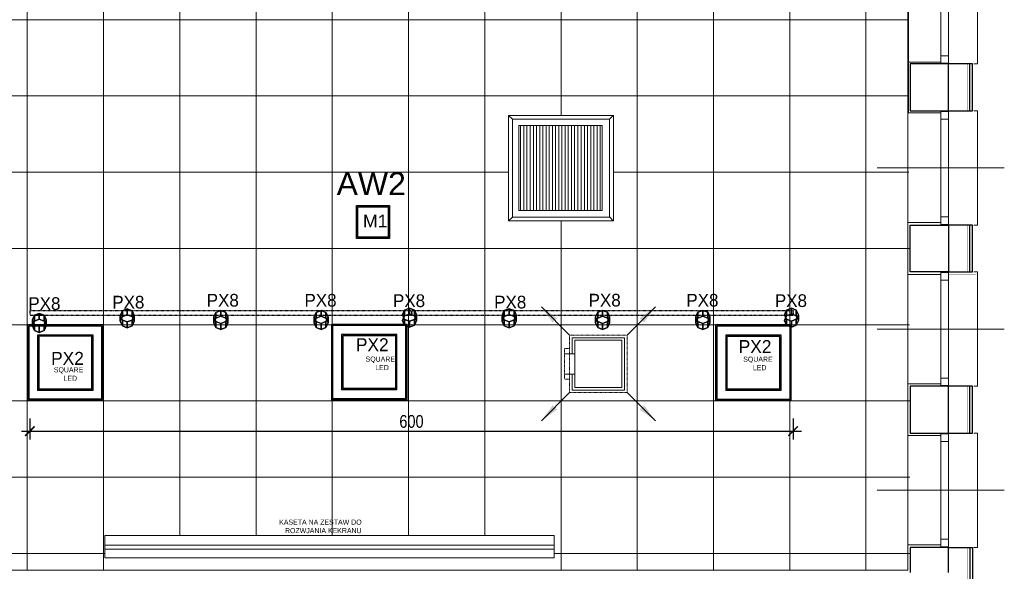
# Model space of a CAD drawing. Header units: millimetres. Extents: x -9038497 to 54128, y -10570064 to 59476.
# Tile 66 of 135: x 39988 to 40763, y 23813 to 24247. Entities that reach past the tile are written whole.
import ezdxf

# ---------------------------------------------------------------- set-up
doc = ezdxf.new("R2010")
doc.units = ezdxf.units.MM
doc.header["$LTSCALE"] = 0.8
doc.header["$PDMODE"] = 2
doc.linetypes.add('Dash', pattern=[0.435, 0.3175, -0.1175])
doc.linetypes.add('HIDDEN2', pattern=[0.1875, 0.125, -0.0625])
for name, color, linetype, lineweight in [('0 proj_wentylacja', 233, 'Continuous', 0), ('0 proj_widok widok widok', 7, 'Continuous', 0), ('O_lampy', 190, 'Continuous', 30), ('ocieplenie', 214, 'Continuous', 13), ('SCIANY', 1, 'Continuous', 30), ('tynk', 252, 'Continuous', 5)]:
    doc.layers.add(name, color=color, linetype=linetype, lineweight=lineweight)
for name, color, linetype in [('FLUID-N1-INS', 7, 'Continuous'), ('Oprawa_02', 2, 'Continuous'), ('Oprawa_08', 2, 'Continuous'), ('Oświetlenie awaryjne', 1, 'Continuous'), ('STOLARKA', 4, 'Continuous')]:
    doc.layers.add(name, color=color, linetype=linetype)
doc.styles.add('FDBES', font='simplex.shx')
doc.styles.add('Malanow_1_100', font='isocpeur.ttf')
doc.styles.get("Standard").update_dxf_attribs({"font": 'g12f13.shx', "width": 0.8, "height": 10})
doc.styles.add('WYMIAR-20', font='ARIALN.TTF', dxfattribs={"height": 4})
doc.styles.add('WYMIAR-50', font='ARIALN.TTF', dxfattribs={"height": 10})
doc.dimstyles.new('FDBES', dxfattribs={"dimscale": 50, "dimtxt": 4, "dimasz": 2.5, "dimexe": 0.8, "dimexo": 2, "dimgap": 1, "dimtad": 1, "dimdsep": 46, "dimtxsty": 'FDBES', "dimcen": 2.5, "dimclrd": 4, "dimclre": 5, "dimadec": 0, "dimazin": 0, "dimtfac": 1, "dimtmove": 0, "dimatfit": 3, "dimfxl": 1, "dimarcsym": 0})
doc.dimstyles.new('SKALA-50', dxfattribs={"dimscale": 5, "dimtxt": 10, "dimasz": 1.5, "dimexe": 1.3, "dimexo": 1.3, "dimgap": 0.5, "dimtad": 1, "dimdec": 1, "dimrnd": 0.5, "dimdsep": 46, "dimtxsty": 'WYMIAR-50', "dimblk": 'ARCHTICK', "dimcen": 1.5, "dimdle": 1.3, "dimadec": 0, "dimazin": 0, "dimtfac": 1, "dimtdec": 1, "dimtix": 1, "dimtmove": 2, "dimatfit": 3, "dimfxl": 2, "dimfxlon": 1, "dimtolj": 1, "dimarcsym": 0})

# ---------------------------------------------------------------- blocks, each defined once
blk = doc.blocks.new('*U1928')
at = {"layer": 'Oświetlenie awaryjne'}
h = blk.add_hatch(color=256, dxfattribs=at)
h.dxf.hatch_style = 1
h.paths.add_polyline_path([(-13, -13), (13, -13), (13, 13), (-13, 13)])
h.paths.add_polyline_path([(12, 12), (-12, 12), (-12, -12), (12, -12)], flags=16)
for points in [[(-13, 13), (13, 13), (13, -13), (-13, -13)], [(-12, 12), (12, 12), (12, -12), (-12, -12)]]:
    blk.add_lwpolyline(points, close=True, dxfattribs=at)
at = {"layer": 'Oświetlenie awaryjne', "attachment_point": 1, "style": 'Malanow_1_100'}
for s, insert, char_height, width in [('{\\fArial|b0|i0|c238|p34;AW2}', (-28.61, 39.11), 18, 59.6663), ('\\pi5.09754;{\\fArial|b0|i0|c238|p34;M1}', (-13, 5.68), 10, 26)]:
    blk.add_mtext(s, dxfattribs=dict(at, insert=insert, char_height=char_height, width=width))
blk = doc.blocks.new('A$C4FDB0147')
at = {"layer": 'O_lampy', "color": 2, "ltscale": 0.5}
for p, q in [((1.51, 9.39), (0, 5.5)), ((0, 5.5), (1.51, 9.39)), ((5.17, 11), (1.51, 9.39)), ((1.51, 9.39), (5.17, 11)), ((1.51, 9.39), (6.13, 9.39)), ((6.13, 9.39), (1.51, 9.39)), ((4.62, 5.5), (6.13, 9.39)), ((6.13, 9.39), (4.62, 5.5)), ((8.82, 9.39), (5.17, 11)), ((5.17, 11), (9.79, 11)), ((9.79, 11), (5.17, 11)), ((5.17, 11), (8.82, 9.39)), ((6.13, 9.39), (9.79, 11)), ((9.79, 11), (6.13, 9.39)), ((10.34, 5.5), (8.82, 9.39)), ((8.82, 9.39), (13.44, 9.39)), ((13.44, 9.39), (8.82, 9.39)), ((8.82, 9.39), (10.34, 5.5)), ((9.79, 11), (13.44, 9.39)), ((13.44, 9.39), (9.79, 11)), ((13.44, 9.39), (14.95, 5.5)), ((14.95, 5.5), (13.44, 9.39)), ((0, 5.5), (1.51, 1.61)), ((0, 5.5), (4.62, 5.5)), ((1.51, 1.61), (0, 5.5)), ((4.62, 5.5), (0, 5.5)), ((1.51, 1.61), (5.17, 0)), ((5.17, 0), (1.51, 1.61)), ((1.51, 1.61), (6.13, 1.61)), ((6.13, 1.61), (1.51, 1.61)), ((6.13, 1.61), (4.62, 5.5)), ((4.62, 5.5), (6.13, 1.61)), ((5.17, 0), (8.82, 1.61)), ((8.82, 1.61), (5.17, 0)), ((9.79, 0), (6.13, 1.61)), ((6.13, 1.61), (9.79, 0)), ((8.82, 1.61), (10.34, 5.5)), ((10.34, 5.5), (8.82, 1.61)), ((8.82, 1.61), (13.44, 1.61)), ((13.44, 1.61), (8.82, 1.61)), ((13.44, 1.61), (9.79, 0)), ((9.79, 0), (13.44, 1.61)), ((14.95, 5.5), (10.34, 5.5)), ((10.34, 5.5), (14.95, 5.5)), ((14.95, 5.5), (13.44, 1.61)), ((13.44, 1.61), (14.95, 5.5)), ((5.17, 0), (9.79, 0)), ((9.79, 0), (5.17, 0))]:
    blk.add_line(p, q, dxfattribs=at)
blk = doc.blocks.new('_ArchTick')
at = {"color": 0, "linetype": 'ByBlock', "const_width": 0.15}
blk.add_lwpolyline([(-0.5, -0.5), (0.5, 0.5)], dxfattribs=at)
blk = doc.blocks.new('*D2364')
at = {"layer": '0 proj_widok widok widok', "color": 0, "lineweight": -2, "ltscale": 0.8, "transparency": 16777216}
for p, q in [((39995.85, 23933.31), (39995.85, 23916.81)), ((40596.61, 23933.31), (40596.61, 23916.81)), ((39989.35, 23923.31), (40603.11, 23923.31))]:
    blk.add_line(p, q, dxfattribs=at)
at = {"layer": 'Defpoints', "color": 0, "lineweight": 0, "ltscale": 0.8, "transparency": 16777216}
for p in [(39995.85, 24016.29), (40596.61, 24016.29), (40596.61, 23923.31)]:
    blk.add_point(p, dxfattribs=at)
at = {"layer": '0 proj_widok widok widok', "color": 0, "lineweight": -2, "ltscale": 0.8, "transparency": 16777216, "xscale": 7.5, "yscale": 7.5, "zscale": 7.5, "rotation": 180}
blk.add_blockref('_ArchTick', (39995.85, 23923.31), dxfattribs=at)
at = {"layer": '0 proj_widok widok widok', "color": 0, "lineweight": -2, "ltscale": 0.8, "transparency": 16777216, "xscale": 7.5, "yscale": 7.5, "zscale": 7.5}
blk.add_blockref('_ArchTick', (40596.61, 23923.31), dxfattribs=at)
at = {"layer": '0 proj_widok widok widok', "color": 0, "lineweight": 0, "ltscale": 0.8, "transparency": 16777216, "insert": (40296.23, 23930.92), "char_height": 10, "attachment_point": 5, "style": 'WYMIAR-50'}
blk.add_mtext('\\A1;600', dxfattribs=at)

msp = doc.modelspace()

# ---------------------------------------------------------------- linework, layer by layer
at = {"color": 0, "linetype": 'ByBlock', "lineweight": 5, "extrusion": (0, 0, -1)}
for p, q in [((40422.71, 23984.27), (40422.71, 23996.87)), ((40422.71, 23996.87), (40463.91, 23996.87)), ((40424.71, 23994.87), (40424.71, 23957.67)), ((40424.71, 23994.87), (40461.91, 23994.87)), ((40461.91, 23994.87), (40461.91, 23957.67)), ((40463.91, 23996.87), (40463.91, 23955.67)), ((40424.71, 23984.27), (40416.71, 23984.27)), ((40424.71, 23968.27), (40416.71, 23968.27)), ((40422.71, 23955.67), (40422.71, 23968.27)), ((40463.91, 23955.67), (40422.71, 23955.67)), ((40461.91, 23957.67), (40424.71, 23957.67))]:
    msp.add_line(p, q, dxfattribs=at)
at = {"layer": '0 proj_wentylacja', "lineweight": 0}
for p, q in [((40375.68, 24168.79), (40372.68, 24171.79)), ((40451.96, 24168.79), (40454.96, 24171.79)), ((40382.14, 24163.79), (40382.14, 24096.9)), ((40384.64, 24163.79), (40384.64, 24096.9)), ((40387.14, 24163.79), (40387.14, 24096.9)), ((40389.64, 24163.79), (40389.64, 24096.9)), ((40392.14, 24163.79), (40392.14, 24096.9)), ((40394.64, 24163.79), (40394.64, 24096.9)), ((40397.14, 24163.79), (40397.14, 24096.9)), ((40399.64, 24163.79), (40399.64, 24096.9)), ((40402.14, 24163.79), (40402.14, 24096.9)), ((40404.64, 24163.79), (40404.64, 24096.9)), ((40407.14, 24163.79), (40407.14, 24096.9)), ((40409.64, 24163.79), (40409.64, 24096.9)), ((40412.14, 24163.79), (40412.14, 24096.9)), ((40414.64, 24163.79), (40414.64, 24096.9)), ((40417.14, 24163.79), (40417.14, 24096.9)), ((40419.64, 24163.79), (40419.64, 24096.9)), ((40422.14, 24163.79), (40422.14, 24096.9)), ((40424.64, 24163.79), (40424.64, 24096.9)), ((40427.14, 24163.79), (40427.14, 24096.9)), ((40429.77, 24163.79), (40429.77, 24096.9)), ((40432.27, 24163.79), (40432.27, 24096.9)), ((40434.77, 24163.79), (40434.77, 24096.9)), ((40437.27, 24163.79), (40437.27, 24096.9)), ((40439.77, 24163.79), (40439.77, 24096.9)), ((40442.27, 24163.79), (40442.27, 24096.9)), ((40444.77, 24163.79), (40444.77, 24096.9)), ((40375.68, 24091.78), (40372.68, 24088.78)), ((40452.07, 24091.87), (40455.07, 24088.87))]:
    msp.add_line(p, q, dxfattribs=at)
for points in [[(40372.68, 24171.79), (40372.68, 24088.78), (40455.17, 24088.78), (40455.17, 24171.79)], [(40375.68, 24168.79), (40375.68, 24091.71), (40452.12, 24091.71), (40452.12, 24168.79)], [(40380.68, 24163.79), (40380.68, 24096.9), (40446.43, 24096.9), (40446.43, 24163.79)]]:
    msp.add_lwpolyline(points, close=True, dxfattribs=at)
at = {"layer": '0 proj_widok widok widok', "lineweight": 0}
for p, q in [((39993.85, 23814.03), (39993.85, 25460.04)), ((40053.85, 23814.03), (40053.85, 25460.04)), ((40113.85, 23841.12), (40113.85, 25460.04)), ((40593.91, 23814.02), (40593.91, 25460.13)), ((40653.91, 23814.01), (40653.91, 25460.15)), ((40686.89, 23814.01), (40686.89, 25460.18)), ((40173.91, 23841.12), (40173.91, 25248.04)), ((40233.91, 23841.12), (40233.91, 25248.04)), ((40293.91, 23841.12), (40293.91, 25248.04)), ((40353.91, 23841.12), (40353.91, 25248.04)), ((40473.91, 23814.02), (40473.91, 25071.83)), ((40533.91, 23814.02), (40533.91, 25071.83)), ((40413.91, 24171.79), (40413.91, 24628.72)), ((40687.45, 24247.11), (39600.89, 24247.11)), ((40687.63, 24187.11), (39600.89, 24187.11)), ((40372.68, 24127.11), (39912.15, 24127.11)), ((40687.8, 24127.11), (40455.17, 24127.11)), ((40413.91, 23814.02), (40413.91, 24088.78)), ((40687.98, 24067.11), (39600.89, 24067.11)), ((40688.16, 24007.11), (39600.89, 24007.11)), ((40688.34, 23947.11), (39600.89, 23947.11)), ((40688.52, 23887.11), (39600.89, 23887.11)), ((40408.6, 23841.12), (40054.78, 23841.12)), ((40054.78, 23841.12), (40054.78, 23823.68)), ((40408.6, 23823.68), (40408.6, 23841.12)), ((40408.6, 23833.63), (40054.78, 23833.63)), ((40408.6, 23830.4), (40054.78, 23830.4)), ((40113.85, 23833.5), (40113.85, 23833.63)), ((40173.91, 23833.5), (40173.91, 23833.63)), ((40233.91, 23833.5), (40233.91, 23833.63)), ((40293.91, 23833.5), (40293.91, 23833.63)), ((40353.91, 23833.5), (40353.91, 23833.63)), ((40054.78, 23827.11), (39600.89, 23827.11)), ((40054.78, 23823.68), (40408.6, 23823.68)), ((40688.34, 23827.11), (40408.6, 23827.11)), ((39600.89, 23814.04), (40686.89, 23814.01))]:
    msp.add_line(p, q, dxfattribs=at)
at = {"layer": 'FLUID-N1-INS', "color": 0, "linetype": 'HIDDEN2', "lineweight": 5, "extrusion": (0, 0, -1)}
for p, q in [((40420.71, 23953.67), (40420.71, 23998.87)), ((40465.91, 23998.87), (40420.71, 23998.87)), ((40465.91, 23953.67), (40465.91, 23998.87)), ((40416.71, 23988.27), (40416.71, 23984.27)), ((40420.71, 23988.27), (40416.71, 23988.27)), ((40416.71, 23984.27), (40416.71, 23968.27)), ((40416.71, 23968.27), (40416.71, 23964.27)), ((40420.71, 23964.27), (40416.71, 23964.27)), ((40420.71, 23953.67), (40465.91, 23953.67))]:
    msp.add_line(p, q, dxfattribs=at)
at = {"layer": 'O_lampy', "color": 2, "ltscale": 0.5}
for p, q in [((40290.75, 24018.58), (40289.14, 24014.92)), ((40289.14, 24014.92), (40290.75, 24018.58)), ((40294.64, 24020.09), (40290.75, 24018.58)), ((40290.75, 24018.58), (40294.64, 24020.09)), ((40290.75, 24018.58), (40290.75, 24013.96)), ((40290.75, 24013.96), (40290.75, 24018.58)), ((40298.53, 24018.58), (40294.64, 24020.09)), ((40294.64, 24020.09), (40294.64, 24015.47)), ((40294.64, 24015.47), (40294.64, 24020.09)), ((40294.64, 24020.09), (40298.53, 24018.58)), ((40300.14, 24014.92), (40298.53, 24018.58)), ((40298.53, 24018.58), (40298.53, 24013.96)), ((40298.53, 24013.96), (40298.53, 24018.58)), ((40298.53, 24018.58), (40300.14, 24014.92)), ((40591.31, 24018.63), (40589.7, 24014.98)), ((40589.7, 24014.98), (40591.31, 24018.63)), ((40595.2, 24020.14), (40591.31, 24018.63)), ((40591.31, 24018.63), (40595.2, 24020.14)), ((40591.31, 24018.63), (40591.31, 24014.01)), ((40591.31, 24014.01), (40591.31, 24018.63)), ((40599.09, 24018.63), (40595.2, 24020.14)), ((40595.2, 24020.14), (40595.2, 24015.53)), ((40595.2, 24015.53), (40595.2, 24020.14)), ((40595.2, 24020.14), (40599.09, 24018.63)), ((40600.7, 24014.98), (40599.09, 24018.63)), ((40599.09, 24018.63), (40599.09, 24014.01)), ((40599.09, 24014.01), (40599.09, 24018.63)), ((40599.09, 24018.63), (40600.7, 24014.98)), ((40289.14, 24014.92), (40290.75, 24011.27)), ((40290.75, 24011.27), (40289.14, 24014.92)), ((40289.14, 24010.3), (40290.75, 24013.96)), ((40290.75, 24013.96), (40289.14, 24010.3)), ((40290.75, 24006.65), (40289.14, 24010.3)), ((40289.14, 24010.3), (40290.75, 24006.65)), ((40290.75, 24013.96), (40294.64, 24015.47)), ((40294.64, 24015.47), (40290.75, 24013.96)), ((40290.75, 24011.27), (40294.64, 24009.75)), ((40290.75, 24011.27), (40290.75, 24006.65)), ((40294.64, 24009.75), (40290.75, 24011.27)), ((40290.75, 24006.65), (40290.75, 24011.27)), ((40294.64, 24015.47), (40298.53, 24013.96)), ((40298.53, 24013.96), (40294.64, 24015.47)), ((40294.64, 24009.75), (40298.53, 24011.27)), ((40298.53, 24011.27), (40294.64, 24009.75)), ((40294.64, 24005.14), (40294.64, 24009.75)), ((40294.64, 24009.75), (40294.64, 24005.14)), ((40298.53, 24011.27), (40300.14, 24014.92)), ((40300.14, 24014.92), (40298.53, 24011.27)), ((40298.53, 24013.96), (40300.14, 24010.3)), ((40300.14, 24010.3), (40298.53, 24013.96)), ((40298.53, 24011.27), (40298.53, 24006.65)), ((40298.53, 24006.65), (40298.53, 24011.27)), ((40300.14, 24010.3), (40298.53, 24006.65)), ((40298.53, 24006.65), (40300.14, 24010.3)), ((40300.14, 24014.92), (40300.14, 24010.3)), ((40300.14, 24010.3), (40300.14, 24014.92)), ((40589.7, 24014.98), (40591.31, 24011.32)), ((40591.31, 24011.32), (40589.7, 24014.98)), ((40589.7, 24010.36), (40591.31, 24014.01)), ((40591.31, 24014.01), (40589.7, 24010.36)), ((40591.31, 24006.7), (40589.7, 24010.36)), ((40589.7, 24010.36), (40591.31, 24006.7)), ((40591.31, 24014.01), (40595.2, 24015.53)), ((40595.2, 24015.53), (40591.31, 24014.01)), ((40591.31, 24011.32), (40595.2, 24009.81)), ((40591.31, 24011.32), (40591.31, 24006.7)), ((40595.2, 24009.81), (40591.31, 24011.32)), ((40591.31, 24006.7), (40591.31, 24011.32)), ((40595.2, 24015.53), (40599.09, 24014.01)), ((40599.09, 24014.01), (40595.2, 24015.53)), ((40595.2, 24009.81), (40599.09, 24011.32)), ((40599.09, 24011.32), (40595.2, 24009.81)), ((40595.2, 24005.19), (40595.2, 24009.81)), ((40595.2, 24009.81), (40595.2, 24005.19)), ((40599.09, 24011.32), (40600.7, 24014.98)), ((40600.7, 24014.98), (40599.09, 24011.32)), ((40599.09, 24014.01), (40600.7, 24010.36)), ((40600.7, 24010.36), (40599.09, 24014.01)), ((40599.09, 24011.32), (40599.09, 24006.7)), ((40599.09, 24006.7), (40599.09, 24011.32)), ((40600.7, 24010.36), (40599.09, 24006.7)), ((40599.09, 24006.7), (40600.7, 24010.36)), ((40600.7, 24014.98), (40600.7, 24010.36)), ((40600.7, 24010.36), (40600.7, 24014.98)), ((40294.64, 24005.14), (40290.75, 24006.65)), ((40290.75, 24006.65), (40294.64, 24005.14)), ((40298.53, 24006.65), (40294.64, 24005.14)), ((40294.64, 24005.14), (40298.53, 24006.65)), ((40595.2, 24005.19), (40591.31, 24006.7)), ((40591.31, 24006.7), (40595.2, 24005.19)), ((40599.09, 24006.7), (40595.2, 24005.19)), ((40595.2, 24005.19), (40599.09, 24006.7))]:
    msp.add_line(p, q, dxfattribs=at)
at = {"layer": 'O_lampy', "color": 2, "linetype": 'Dash', "ltscale": 0.09}
for points in [[(40296.11, 24014.32), (39996.11, 24014.32), (39996.11, 24018.32), (40296.11, 24018.32)], [(40596.67, 24014.38), (40296.67, 24014.38), (40296.67, 24018.38), (40596.67, 24018.38)]]:
    msp.add_lwpolyline(points, close=True, dxfattribs=at)
at = {"layer": 'ocieplenie', "lineweight": 0, "ltscale": 40}
for points, const_width in [([(40718.81, 24175.44), (40733.81, 24175.44), (40733.81, 24212.28), (40718.81, 24212.28)], 0.2), ([(40718.81, 24173.44), (40740.81, 24173.44), (40740.81, 24214.28), (40718.81, 24214.28)], 0.1), ([(40718.81, 24048.61), (40733.81, 24048.61), (40733.81, 24085.44), (40718.81, 24085.44)], 0.2), ([(40718.81, 24046.61), (40740.81, 24046.61), (40740.81, 24087.44), (40718.81, 24087.44)], 0.1), ([(40718.81, 23921.78), (40733.81, 23921.78), (40733.81, 23958.61), (40718.81, 23958.61)], 0.2), ([(40718.81, 23919.78), (40740.81, 23919.78), (40740.81, 23960.61), (40718.81, 23960.61)], 0.1), ([(40718.81, 23833.78), (40740.81, 23833.78), (40740.81, 23760.03), (39931.4, 23760.03), (39931.4, 23770.03)], 0.1)]:
    msp.add_lwpolyline(points, dxfattribs=dict(at, const_width=const_width))
at = {"layer": 'ocieplenie', "lineweight": -3, "ltscale": 40}
for points in [[(40718.81, 24175.44), (40737.81, 24175.44), (40737.81, 24212.28), (40718.81, 24212.28)], [(40718.89, 24175.44), (40735.81, 24175.44), (40735.81, 24212.28), (40718.81, 24212.28)], [(40718.81, 24048.61), (40737.81, 24048.61), (40737.81, 24085.44), (40718.81, 24085.44)], [(40718.89, 24048.61), (40735.81, 24048.61), (40735.81, 24085.44), (40718.81, 24085.44)], [(40718.81, 23921.78), (40737.81, 23921.78), (40737.81, 23958.61), (40718.81, 23958.61)], [(40718.89, 23921.78), (40735.81, 23921.78), (40735.81, 23958.61), (40718.81, 23958.61)], [(40718.81, 23831.78), (40735.81, 23831.78), (40735.81, 23765.03), (39933.4, 23765.03), (39933.4, 23782.03)], [(40718.81, 23831.78), (40737.81, 23831.78), (40737.81, 23763.03), (39933.4, 23763.03), (39933.4, 23782.03)]]:
    msp.add_lwpolyline(points, dxfattribs=at)
at = {"layer": 'ocieplenie', "lineweight": 0, "ltscale": 40}
msp.add_lwpolyline([(40718.81, 23831.78, 0.2, 0.2, 0), (40733.81, 23831.78, 0.2, 0.2, 0), (40733.81, 23767.03, 0.2, 0.2, 0), (39933.4, 23767.03, 0.2, 0.2, 0), (39933.4, 23782.03, 0.2, 0.2, 0)], format="xyseb", dxfattribs=at)
at = {"layer": 'Oprawa_02'}
for p, q in [((40053.58, 24006.94), (39993.95, 24006.94)), ((39993.95, 24006.94), (39993.95, 23947.39)), ((40052.58, 24005.94), (39994.95, 24005.94)), ((39994.95, 24005.94), (39994.95, 23948.39)), ((40052.58, 23948.39), (40052.58, 24005.94)), ((40053.58, 23947.39), (40053.58, 24006.94)), ((40292.79, 24007.33), (40233.17, 24007.33)), ((40233.17, 24007.33), (40233.17, 23947.78)), ((40291.79, 24006.33), (40234.17, 24006.33)), ((40234.17, 24006.33), (40234.17, 23948.78)), ((40291.79, 23948.78), (40291.79, 24006.33)), ((40292.79, 23947.78), (40292.79, 24007.33)), ((40595.17, 24006.85), (40535.55, 24006.85)), ((40535.55, 24006.85), (40535.55, 23947.29)), ((40594.17, 24005.85), (40536.55, 24005.85)), ((40536.55, 24005.85), (40536.55, 23948.29)), ((40594.17, 23948.29), (40594.17, 24005.85)), ((40595.17, 23947.29), (40595.17, 24006.85)), ((40045.6, 23998.95), (40001.93, 23998.95)), ((40001.93, 23998.95), (40001.93, 23955.38)), ((40044.6, 23997.95), (40002.93, 23997.95)), ((40002.93, 23997.95), (40002.93, 23956.38)), ((40044.6, 23956.38), (40044.6, 23997.95)), ((40045.6, 23955.38), (40045.6, 23998.95)), ((40284.81, 23999.34), (40241.15, 23999.34)), ((40241.15, 23999.34), (40241.15, 23955.77)), ((40283.81, 23998.34), (40242.15, 23998.34)), ((40242.15, 23998.34), (40242.15, 23956.77)), ((40283.81, 23956.77), (40283.81, 23998.34)), ((40284.81, 23955.77), (40284.81, 23999.34)), ((40587.19, 23998.85), (40543.53, 23998.85)), ((40543.53, 23998.85), (40543.53, 23955.29)), ((40586.19, 23997.85), (40544.53, 23997.85)), ((40544.53, 23997.85), (40544.53, 23956.29)), ((40586.19, 23956.29), (40586.19, 23997.85)), ((40587.19, 23955.29), (40587.19, 23998.85)), ((40045.6, 23955.38), (40001.93, 23955.38)), ((40044.6, 23956.38), (40002.93, 23956.38)), ((40284.81, 23955.77), (40241.15, 23955.77)), ((40283.81, 23956.77), (40242.15, 23956.77)), ((40587.19, 23955.29), (40543.53, 23955.29)), ((40586.19, 23956.29), (40544.53, 23956.29)), ((40053.58, 23947.39), (39993.95, 23947.39)), ((40052.58, 23948.39), (39994.95, 23948.39)), ((40292.79, 23947.78), (40233.17, 23947.78)), ((40291.79, 23948.78), (40234.17, 23948.78)), ((40595.17, 23947.29), (40535.55, 23947.29)), ((40594.17, 23948.29), (40536.55, 23948.29))]:
    msp.add_line(p, q, dxfattribs=at)
at = {"layer": 'SCIANY', "ltscale": 40}
for p, q in [((40718.81, 24212.28), (40688.81, 24212.28)), ((40688.81, 24212.28), (40688.81, 24175.44)), ((40718.81, 24175.44), (40718.81, 24212.28)), ((40688.81, 24175.44), (40718.81, 24175.44)), ((40688.81, 24085.44), (40718.81, 24085.44)), ((40688.81, 24048.61), (40688.81, 24085.44)), ((40718.81, 24085.44), (40718.81, 24048.61)), ((40718.81, 24048.61), (40688.81, 24048.61)), ((40718.81, 23958.61), (40688.81, 23958.61)), ((40688.81, 23958.61), (40688.81, 23921.78)), ((40718.81, 23921.78), (40718.81, 23958.61)), ((40688.81, 23921.78), (40718.81, 23921.78)), ((40718.81, 23831.78), (40688.81, 23831.78)), ((40688.81, 23831.78), (40688.81, 23812.03)), ((40718.81, 23812.03), (40718.81, 23831.78))]:
    msp.add_line(p, q, dxfattribs=at)
at = {"layer": 'STOLARKA', "color": 5, "lineweight": 0}
for p, q in [((40762.81, 24130.44), (40662.81, 24130.44)), ((40762.81, 24003.61), (40662.81, 24003.61)), ((40762.81, 23876.78), (40662.81, 23876.78))]:
    msp.add_line(p, q, dxfattribs=at)
for points in [[(40718.81, 24295.78), (40718.81, 24218.78), (40712.81, 24218.78), (40712.81, 24295.78)], [(40718.81, 24212.78), (40718.81, 24218.78), (40712.81, 24218.78), (40712.81, 24212.78)], [(40718.81, 24174.94), (40718.81, 24168.94), (40712.81, 24168.94), (40712.81, 24174.94)], [(40718.81, 24168.94), (40718.81, 24091.94), (40712.81, 24091.94), (40712.81, 24168.94)], [(40718.81, 24085.94), (40718.81, 24091.94), (40712.81, 24091.94), (40712.81, 24085.94)], [(40718.81, 24048.11), (40718.81, 24042.11), (40712.81, 24042.11), (40712.81, 24048.11)], [(40718.81, 24042.11), (40718.81, 23965.11), (40712.81, 23965.11), (40712.81, 24042.11)], [(40718.81, 23959.11), (40718.81, 23965.11), (40712.81, 23965.11), (40712.81, 23959.11)], [(40718.81, 23921.28), (40718.81, 23915.28), (40712.81, 23915.28), (40712.81, 23921.28)], [(40718.81, 23915.28), (40718.81, 23838.28), (40712.81, 23838.28), (40712.81, 23915.28)], [(40718.81, 23832.28), (40718.81, 23838.28), (40712.81, 23838.28), (40712.81, 23832.28)]]:
    msp.add_lwpolyline(points, close=True, dxfattribs=at)
for points in [[(40738.81, 24212.28), (40741.81, 24212.28), (40741.81, 24302.28), (40738.81, 24302.28)], [(40738.81, 24085.44), (40741.81, 24085.44), (40741.81, 24175.44), (40738.81, 24175.44)], [(40738.81, 23958.61), (40741.81, 23958.61), (40741.81, 24048.61), (40738.81, 24048.61)], [(40738.81, 23831.78), (40741.81, 23831.78), (40741.81, 23921.78), (40738.81, 23921.78)]]:
    msp.add_lwpolyline(points, dxfattribs=at)
at = {"layer": 'tynk', "lineweight": 0, "ltscale": 40}
for p, q in [((40687.33, 24299.82), (40687.33, 24213.77)), ((40686.81, 24173.48), (40686.81, 24087.44)), ((40686.81, 24046.65), (40686.81, 23960.6)), ((40686.81, 23919.82), (40686.81, 23833.77)), ((40686.81, 23814), (40686.81, 23833.78)), ((40686.81, 23833.78), (40712.81, 23833.78)), ((39600.81, 23814.03), (40686.81, 23814))]:
    msp.add_line(p, q, dxfattribs=at)
for points in [[(40712.81, 24213.78), (40687.31, 24213.78), (40687.31, 24173.94), (40712.81, 24173.94)], [(40712.81, 24046.61), (40686.81, 24046.61), (40686.81, 24087.44), (40712.81, 24087.44)], [(40712.81, 23919.78), (40686.81, 23919.78), (40686.81, 23960.61), (40712.81, 23960.61)]]:
    msp.add_lwpolyline(points, dxfattribs=at)

# ---------------------------------------------------------------- block references
at = {"layer": 'O_lampy', "color": 1, "lineweight": 0, "ltscale": 40, "rotation": 270}
for p in [(39997.82, 24016.02), (40067.05, 24019.6), (40140.61, 24018.32), (40219.53, 24018.32), (40367.61, 24019.65), (40441.17, 24018.38), (40520.09, 24018.38)]:
    msp.add_blockref('A$C4FDB0147', p, dxfattribs=at)
at = {"layer": 'Oświetlenie awaryjne'}
msp.add_blockref('*U1928', (40265.93, 24087.97), dxfattribs=at)

# ---------------------------------------------------------------- texts
at = {"layer": '0 proj_widok widok widok', "lineweight": 0, "char_height": 4, "style": 'WYMIAR-20'}
for s, width, insert, attachment_point in [('SQUARE\\P     LED', 20.891, (40260.1, 23982.01), 1), ('SQUARE\\P     LED', 20.891, (40557.34, 23981.92), 1), ('SQUARE\\P     LED', 20.891, (40014.74, 23973.59), 1), ('KASETA NA ZESTAW DO ROZWJANIA KEKRANU   ', 78.8002, (40256.99, 23853.71), 3)]:
    msp.add_mtext_dynamic_manual_height_columns(s, width=width, gutter_width=20, heights=[0], dxfattribs=dict(at, insert=insert, attachment_point=attachment_point))
at = {"layer": 'Oprawa_02', "color": 7}
for p in [(40252.47, 23986.23), (40553.76, 23984.77), (40012.59, 23975.5)]:
    msp.add_text('PX2', height=10.2, dxfattribs=at).set_placement(p)
at = {"layer": 'Oprawa_08', "color": 7}
for p in [(40135.07, 24021.34, -1), (40212, 24021.31, -1), (40435.63, 24021.4, -1), (40512.56, 24021.36, -1), (39994.67, 24018.72, -1), (40060.73, 24019.82, -1), (40281.67, 24020.97, -1), (40361.29, 24019.87, -1), (40582.23, 24021.02, -1)]:
    msp.add_text('PX8', height=10, dxfattribs=at).set_placement(p)

# ---------------------------------------------------------------- dimensions: what is measured, and where the dimension line sits
at = {"layer": '0 proj_widok widok widok', "lineweight": 0, "ltscale": 0.8}
dim = msp.add_linear_dim(base=(40596.61, 23923.31), p1=(39995.85, 24016.29), p2=(40596.61, 24016.29), text='600', dimstyle='SKALA-50', dxfattribs=at)
dim.commit()
dim.dimension.update_dxf_attribs({"geometry": '*D2364', "text_midpoint": (40296.23, 23930.92)})

# ---------------------------------------------------------------- leaders
at = {"color": 0, "lineweight": 5}
for points in [[(40398.44, 24021.15), (40420.71, 23998.87)], [(40488.19, 24021.15), (40465.91, 23998.87)], [(40398.44, 23931.4), (40420.71, 23953.67)], [(40488.19, 23931.4), (40465.91, 23953.67)]]:
    msp.add_leader(points, dimstyle='FDBES', override={"dimscale": 6, "dimclrd": 82}, dxfattribs=at)

doc.saveas('drawing.dxf')
